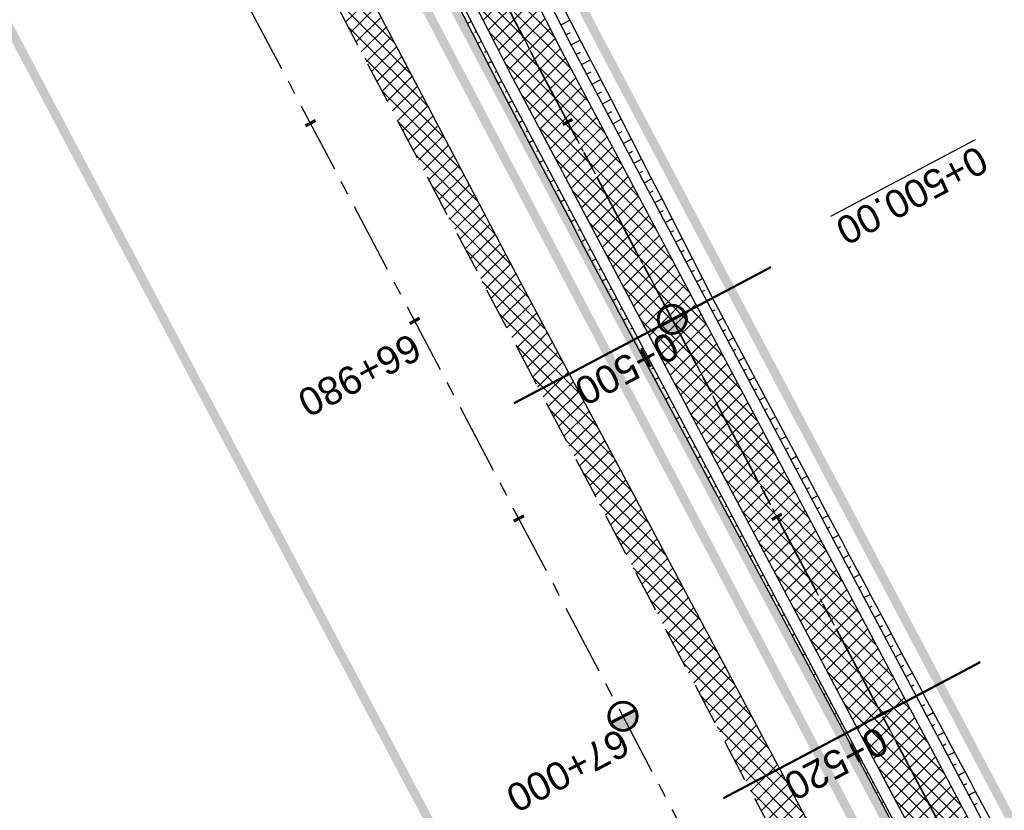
# Model space of a CAD drawing. Header units: metres. Extents: x 7529682 to 7533711, y 5721195 to 5727842.
# Tile 206 of 232: x 7529921 to 7529965, y 5727333 to 5727369. Entities that reach past the tile are written whole.
import ezdxf

# ---------------------------------------------------------------- set-up
doc = ezdxf.new("R2010")
doc.units = ezdxf.units.M
for name, pattern in [('817-dzialki-09-05-04$0$HIDDEN', [0.375, 0.25, -0.125]), ('ACAD_ISO05W100', [33, 24, -3, 0, -3, 0, -3]), ('CENTER', [50.8, 31.75, -6.35, 6.35, -6.35]), ('CENTER2', [28.575, 19.05, -3.175, 3.175, -3.175]), ('HIDDEN', [9.525, 6.35, -3.175])]:
    doc.linetypes.add(name, pattern=pattern)
for name, color, linetype in [('C-DROGI-SYTUACJA', 7, 'Continuous'), ('C-DROGI-SYTUACJA-ETYKIETY', 7, 'Continuous'), ('D-hatch-pobocza', 131, 'Continuous'), ('D-pobocza', 60, 'Continuous'), ('D-rowy', 160, 'Continuous'), ('D-skarpa', 2, 'Continuous'), ('D-skarpa-kreskowanie', 2, 'Continuous')]:
    doc.layers.add(name, color=color, linetype=linetype)
for name, color, linetype, lineweight, true_color in [('D-hatch-ciag-pieszo-rowerowy', 7, 'Continuous', 13, 0xff9f80), ('D-LR-etap-III', 7, '817-dzialki-09-05-04$0$HIDDEN', 50, 0x00008f), ('D-przekroje-pop', 7, 'Continuous', 50, 0x000099)]:
    doc.layers.add(name, color=color, linetype=linetype, lineweight=lineweight, true_color=true_color)
for name, color, linetype, lineweight in [('D-krawędzie', 3, 'Continuous', 30), ('D-obrzeża', 2, 'Continuous', 30), ('D-oś', 10, 'CENTER', 30), ('D-pas-drogowy', 7, 'ACAD_ISO05W100', 50)]:
    doc.layers.add(name, color=color, linetype=linetype, lineweight=lineweight)
doc.layers.add('poprzeczki', color=7, linetype='Continuous', true_color=0x0000c7)
doc.styles.get("Standard").update_dxf_attribs({"font": 'arial.ttf'})
pattern_1 = [(45, (0, 0), (-0.33675960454, 0.33675960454), []), (135, (0, 0), (-0.33675960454, -0.33675960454), [])]

# ---------------------------------------------------------------- blocks, each defined once
blk = doc.blocks.new('kilometraz')
at = {"linetype": 'ByBlock', "lineweight": -2}
blk.add_hatch(color=0, dxfattribs=at).paths.add_polyline_path([(0, -0.28125, 0.41421356), (0.28125, 0, 0.41421356), (0, 0.28125)])
at = {"color": 0, "linetype": 'ByBlock', "lineweight": -2}
blk.add_line((0, 0.28125), (0, -0.28125), dxfattribs=at)
blk.add_circle((0, 0), 0.28125, dxfattribs=at)
blk = doc.blocks.new('AeccTickLine')
at = {"color": 0, "linetype": 'ByBlock', "lineweight": -2}
blk.add_line((0, 1), (0, -1), dxfattribs=at)

msp = doc.modelspace()

# ---------------------------------------------------------------- hatches: boundary and pattern name
at = {"layer": 'D-hatch-ciag-pieszo-rowerowy'}
h = msp.add_hatch(dxfattribs=at)
h.set_pattern_fill('ANSI37', color=256, scale=0.15, style=0)
h.set_pattern_definition(pattern_1)
h.paths.add_polyline_path([(7529994.115, 5727270.039), (7529996.409, 5727271.048), (7529995.888, 5727272.04), (7529987.333, 5727287.9), (7529970.791, 5727319.398), (7529945.39, 5727367.318), (7529919.647, 5727417.711), (7529903.693, 5727447.921), (7529879.894, 5727492.595), (7529862.565, 5727525.262), (7529859.536, 5727525.637), (7529877.686, 5727491.422), (7529901.485, 5727446.75), (7529917.429, 5727416.559), (7529943.172, 5727366.164), (7529968.58, 5727318.231), (7529985.127, 5727286.725), (7529993.681, 5727270.865)])
at = {"layer": 'D-hatch-pobocza'}
h = msp.add_hatch(dxfattribs=at)
h.set_pattern_fill('ANSI37', color=256, scale=0.15, style=0)
h.set_pattern_definition(pattern_1)
h.paths.add_polyline_path([(7529905.34, 5727429.09), (7529892.28, 5727453.58), (7529881.53, 5727473.69), (7529872.27, 5727491.4), (7529857.46, 5727519.14), (7529841.38, 5727549.79), (7529827.75, 5727575.78), (7529816.4, 5727596.89), (7529800.43, 5727627.4), (7529788.07, 5727650.98), (7529775.85, 5727673.83), (7529761.3, 5727701.31), (7529749.89, 5727722.83), (7529745.5, 5727731.66), (7529738.971, 5727744.085), (7529737.465, 5727743.316), (7529742.213, 5727734.302), (7529762.326, 5727696.274), (7529777.785, 5727667.006), (7529799.322, 5727626.3), (7529822.193, 5727583.156), (7529846.924, 5727536.347), (7529864.752, 5727502.663), (7529900.459, 5727434.965), (7529935.352, 5727369.308), (7529971.476, 5727300.786), (7529988.361, 5727268.841), (7529990.28, 5727268.6), (7529990.329, 5727268.617), (7529981.66, 5727284.96), (7529968.42, 5727309.6), (7529956.4, 5727332.85), (7529943.52, 5727357.04), (7529932.32, 5727378.32), (7529916.68, 5727408.01)])

# ---------------------------------------------------------------- linework, layer by layer
at = {"layer": 'C-DROGI-SYTUACJA', "color": 10, "linetype": 'CENTER2', "lineweight": 35, "ltscale": 0.2}
msp.add_lwpolyline([(7529714.301, 5727795.865), (7529735.169, 5727756.456, 0.071658), (7529738.529, 5727751.848), (7529739.732, 5727750.614, -0.071785), (7529743.098, 5727745.997), (7529747.739, 5727737.221), (7529774.913, 5727685.825), (7529793.855, 5727649.915), (7529812.38, 5727615.415), (7529837.757, 5727568.892), (7529857.658, 5727531.843), (7529878.79, 5727492.008), (7529902.589, 5727447.335), (7529918.538, 5727417.135), (7529944.281, 5727366.741), (7529969.685, 5727318.815), (7529986.23, 5727287.312), (7529994.785, 5727271.452), (7530014.919, 5727233.118)], format="xyb", dxfattribs=at)
at = {"layer": 'D-krawędzie', "linetype": 'HIDDEN', "ltscale": 0.3}
msp.add_lwpolyline([(7529737.465, 5727743.316), (7529742.213, 5727734.302), (7529762.326, 5727696.274), (7529777.785, 5727667.006), (7529799.322, 5727626.3), (7529822.193, 5727583.156), (7529846.924, 5727536.347), (7529864.752, 5727502.663), (7529900.459, 5727434.965), (7529935.352, 5727369.308), (7529971.476, 5727300.786), (7530006.702, 5727234.141)], dxfattribs=at)
at = {"layer": 'D-LR-etap-III', "ltscale": 10, "flags": 128}
msp.add_lwpolyline([(7531750.474, 5723895.103, 0.4, 0.4, 0), (7531750.505, 5723895.13, 0.4, 0.4, 0), (7531682.71, 5724022.92, 0.4, 0.4, 0), (7531619.177, 5724147.204, 0.4, 0.4, 0), (7531592.309, 5724198.489, 0.4, 0.4, 0), (7531553.264, 5724272.919, 0.4, 0.4, 0), (7531504.02, 5724366.79, 0.4, 0.4, 0), (7531482.09, 5724407.62, 0.4, 0.4, 0), (7531412.35, 5724541.183, 0.4, 0.4, 0), (7531388.464, 5724586.93, 0.4, 0.4, 0), (7531345.12, 5724669.94, 0.4, 0.4, 0), (7531127.66, 5725081.67, 0.4, 0.4, 0), (7531059.253, 5725211.041, 0.4, 0.4, 0), (7531008.007, 5725307.954, 0.4, 0.4, 0), (7530964.182, 5725390.836, 0.4, 0.4, 0), (7530914.557, 5725484.684, 0.4, 0.4, 0), (7530865.243, 5725577.494, 0.4, 0.4, 0), (7530840.085, 5725624.059, 0.4, 0.4, 0), (7530802.56, 5725694.925, 0.4, 0.4, 0), (7530755.54, 5725787.51, 0.4, 0.4, 0), (7530708.718, 5725876.303, 0.4, 0.4, 0), (7530695.12, 5725902.09, 0.4, 0.4, 0), (7530642.914, 5726001.078, 0.4, 0.4, 0), (7530634.935, 5726016.147, 0.4, 0.4, 0), (7530610.82, 5726061.93, 0.4, 0.4, 0), (7530610.82, 5726061.93, 0.4, 0.4, 0), (7530607.21, 5726063.51, 0.4, 0.4, 0), (7530597.42, 5726080.68, 0.4, 0.4, 0), (7530591.16, 5726088.44, 0.4, 0.4, 0), (7530581.28, 5726107.21, 0.4, 0.4, 0), (7530571.29, 5726130.56, 0.4, 0.4, 0), (7530549.555, 5726171.527, 0.4, 0.4, 0), (7530531.014, 5726206.474, 0.4, 0.4, 0), (7530516.461, 5726236.017, 0.4, 0.4, 0), (7530500.799, 5726266.141, 0.4, 0.4, 0), (7530491.35, 5726283.94, 0.4, 0.4, 0), (7530482.4, 5726303.41, 0.4, 0.4, 0), (7530482.4, 5726303.41, 0.4, 0.4, 0), (7530450.41, 5726357.28, 0.4, 0.4, 0), (7530397.759, 5726458.5, 0.4, 0.4, 0), (7530334.708, 5726583.665, 0.4, 0.4, 0), (7530303.939, 5726645.168, 0.4, 0.4, 0), (7530300.51, 5726651.778, 0.4, 0.4, 0), (7530289.214, 5726671.967, 0.4, 0.4, 0), (7530281.54, 5726685.57, 0.4, 0.4, 0), (7530261.371, 5726724.163, 0.4, 0.4, 0), (7530254.03, 5726738.21, 0.4, 0.4, 0), (7530197.22, 5726845.06, 0.4, 0.4, 0), (7530194.71, 5726849.15, 0.4, 0.4, 0), (7530195.92, 5726850.75, 0.4, 0.4, 0), (7530170.547, 5726892.961, 0.4, 0.4, 0), (7530143.175, 5726945.066, 0.4, 0.4, 0), (7530105.06, 5727018.32, 0.4, 0.4, 0), (7530100.06, 5727027.16, 0.4, 0.4, 0), (7530062.319, 5727099.625, 0.4, 0.4, 0), (7530015.379, 5727189.42, 0.4, 0.4, 0), (7529983.208, 5727250.207, 0.4, 0.4, 0), (7529953.284, 5727306.747, 0.4, 0.4, 0), (7529900.671, 5727406.159, 0.4, 0.4, 0), (7529890.63, 5727425.131, 0.4, 0.4, 0), (7529875.155, 5727454.426, 0.4, 0.4, 0), (7529857.56, 5727487.787, 0.4, 0.4, 0), (7529835.194, 5727530.193, 0.4, 0.4, 0), (7529811.741, 5727574.662, 0.4, 0.4, 0), (7529792.102, 5727611.923, 0.4, 0.4, 0), (7529768.066, 5727657.47, 0.4, 0.4, 0), (7529755.211, 5727682.131, 0.4, 0.4, 0), (7529753.31, 5727681.13, 0.4, 0.4, 0), (7529739.21, 5727707.77, 0.4, 0.4, 0), (7529735.395, 5727711.252, 0.4, 0.4, 0), (7529725.42, 5727730.2, 0.4, 0.4, 0), (7529723.55, 5727729.88, 0.4, 0.4, 0), (7529695.567, 5727782.932, 0.4, 0.4, 0), (7529717.68, 5727794.024, 0.4, 0.4, 0), (7529736.275, 5727758.647, 0.4, 0.4, 0), (7529736.275, 5727758.647, 0.4, 0.4, 0), (7529744.511, 5727750.406, 0.4, 0.4, 0), (7529744.511, 5727750.406, 0.4, 0.4, 0), (7529750.283, 5727738.55, 0.4, 0.4, 0), (7529777.109, 5727687.569, 0.4, 0.4, 0), (7529796.515, 5727651.33, 0.4, 0.4, 0), (7529814.938, 5727616.793, 0.4, 0.4, 0), (7529839.007, 5727572.304, 0.4, 0.4, 0), (7529860.618, 5727532.509, 0.4, 0.4, 0), (7529882.349, 5727491.504, 0.4, 0.4, 0), (7529904.865, 5727449.096, 0.4, 0.4, 0), (7529920.747, 5727418.885, 0.4, 0.4, 0), (7529946.677, 5727368.547, 0.4, 0.4, 0), (7529972.025, 5727320.573, 0.4, 0.4, 0), (7529987.74, 5727290.153, 0.4, 0.4, 0), (7529996.497, 5727273.662, 0.4, 0.4, 0), (7530017.541, 5727234.203, 0.4, 0.4, 0), (7530033.054, 5727204.864, 0.4, 0.4, 0), (7530051.623, 5727170.223, 0.4, 0.4, 0), (7530069.277, 5727137.016, 0.4, 0.4, 0), (7530089.385, 5727097.534, 0.4, 0.4, 0), (7530109.713, 5727060.747, 0.4, 0.4, 0), (7530136.77, 5727011.64, 0.4, 0.4, 0), (7530162.447, 5726962.744, 0.4, 0.4, 0), (7530187.674, 5726916.992, 0.4, 0.4, 0), (7530207.821, 5726879.335, 0.4, 0.4, 0), (7530230.626, 5726834.519, 0.4, 0.4, 0), (7530262.288, 5726776.618, 0.4, 0.4, 0), (7530277.51, 5726760.213, 0.4, 0.4, 0), (7530286.037, 5726744.107, 0.4, 0.4, 0), (7530288.097, 5726735.884, 0.4, 0.4, 0), (7530290.394, 5726725.047, 0.4, 0.4, 0), (7530296.177, 5726713.583, 0.4, 0.4, 0), (7530302.726, 5726701.182, 0.4, 0.4, 0), (7530325.685, 5726657.466, 0.4, 0.4, 0), (7530343.244, 5726623.649, 0.4, 0.4, 0), (7530360.23, 5726591.747, 0.4, 0.4, 0), (7530383.209, 5726548.059, 0.4, 0.4, 0), (7530406.018, 5726503.606, 0.4, 0.4, 0), (7530427.465, 5726462.62, 0.4, 0.4, 0), (7530447.928, 5726424.388, 0.4, 0.4, 0), (7530471.127, 5726379.921, 0.4, 0.4, 0), (7530490.501, 5726343.033, 0.4, 0.4, 0), (7530509.499, 5726306.733, 0.4, 0.4, 0), (7530529.89, 5726267.244, 0.4, 0.4, 0), (7530543.852, 5726238.99, 0.4, 0.4, 0), (7530554.809, 5726218.944, 0.4, 0.4, 0), (7530559.027, 5726212.223, 0.4, 0.4, 0), (7530563.061, 5726206.41, 0.4, 0.4, 0), (7530566.934, 5726200.464, 0.4, 0.4, 0), (7530569.771, 5726194.902, 0.4, 0.4, 0), (7530571.473, 5726191.282, 0.4, 0.4, 0), (7530572.839, 5726188.025, 0.4, 0.4, 0), (7530575.295, 5726182.035, 0.4, 0.4, 0), (7530579.737, 5726173.306, 0.4, 0.4, 0), (7530583.3, 5726167.41, 0.4, 0.4, 0), (7530593.4, 5726163.33, 0.4, 0.4, 0), (7530598.618, 5726155.264, 0.4, 0.4, 0), (7530608.258, 5726140.497, 0.4, 0.4, 0), (7530603.27, 5726136.83, 0.4, 0.4, 0), (7530606.53, 5726131.84, 0.4, 0.4, 0), (7530604.239, 5726124.217, 0.4, 0.4, 0), (7530605.847, 5726121.63, 0.4, 0.4, 0), (7530608.972, 5726116.164, 0.4, 0.4, 0), (7530618.114, 5726097.791, 0.4, 0.4, 0), (7530651.213, 5726034.96, 0.4, 0.4, 0), (7530670.244, 5725998.611, 0.4, 0.4, 0), (7530698.075, 5725945.953, 0.4, 0.4, 0), (7530716.506, 5725911.305, 0.4, 0.4, 0), (7530735.223, 5725875.667, 0.4, 0.4, 0), (7530752.504, 5725842.155, 0.4, 0.4, 0), (7530778.311, 5725793.501, 0.4, 0.4, 0), (7530797.5, 5725756.382, 0.4, 0.4, 0), (7530812.519, 5725728.289, 0.4, 0.4, 0), (7530820.039, 5725713.16, 0.4, 0.4, 0), (7530822.422, 5725710.194, 0.4, 0.4, 0), (7530833.155, 5725688.801, 0.4, 0.4, 0), (7530849.629, 5725656.159, 0.4, 0.4, 0), (7530867.983, 5725621.964, 0.4, 0.4, 0), (7530872.63, 5725612.888, 0.4, 0.4, 0), (7530880.354, 5725597.595, 0.4, 0.4, 0), (7530883.839, 5725593.389, 0.4, 0.4, 0), (7530891.782, 5725587.763, 0.4, 0.4, 0), (7530895.039, 5725584.281, 0.4, 0.4, 0), (7530897.034, 5725580.941, 0.4, 0.4, 0), (7530900.952, 5725579.946, 0.4, 0.4, 0), (7530904.81, 5725571.977, 0.4, 0.4, 0), (7530903.682, 5725568.566, 0.4, 0.4, 0), (7530908.901, 5725558.845, 0.4, 0.4, 0), (7530910.252, 5725545.672, 0.4, 0.4, 0), (7530912.873, 5725538.646, 0.4, 0.4, 0), (7530945.278, 5725478.464, 0.4, 0.4, 0), (7530959.692, 5725450.246, 0.4, 0.4, 0), (7531002.827, 5725368.192, 0.4, 0.4, 0), (7531044.704, 5725290.314, 0.4, 0.4, 0), (7531064.099, 5725253.213, 0.4, 0.4, 0), (7531083.01, 5725216.678, 0.4, 0.4, 0), (7531113.013, 5725158.466, 0.4, 0.4, 0), (7531137.364, 5725113.071, 0.4, 0.4, 0), (7531150.831, 5725086.712, 0.4, 0.4, 0), (7531159.746, 5725076.641, 0.4, 0.4, 0), (7531166.31, 5725074.58, 0.4, 0.4, 0), (7531172.29, 5725062.58, 0.4, 0.4, 0), (7531170.59, 5725055.606, 0.4, 0.4, 0), (7531173.733, 5725044.081, 0.4, 0.4, 0), (7531215.342, 5724964.86, 0.4, 0.4, 0), (7531238.054, 5724921.685, 0.4, 0.4, 0), (7531262.39, 5724875.283, 0.4, 0.4, 0), (7531295.587, 5724811.266, 0.4, 0.4, 0), (7531348.488, 5724712.363, 0.4, 0.4, 0), (7531363.741, 5724682.684, 0.4, 0.4, 0), (7531366.987, 5724675.865, 0.4, 0.4, 0), (7531382.541, 5724646.111, 0.4, 0.4, 0), (7531401.299, 5724610.875, 0.4, 0.4, 0), (7531428.965, 5724558.862, 0.4, 0.4, 0), (7531449.111, 5724520.398, 0.4, 0.4, 0), (7531477.293, 5724465.831, 0.4, 0.4, 0), (7531500.996, 5724421.113, 0.4, 0.4, 0), (7531512.122, 5724400.549, 0.4, 0.4, 0), (7531513.782, 5724396.757, 0.4, 0.4, 0), (7531526.32, 5724379.39, 0.4, 0.4, 0), (7531566.784, 5724302.736, 0.4, 0.4, 0), (7531578.579, 5724282.775, 0.4, 0.4, 0), (7531584.233, 5724273.111, 0.4, 0.4, 0), (7531590.109, 5724263.508, 0.4, 0.4, 0), (7531593.028, 5724258.771, 0.4, 0.4, 0), (7531595.712, 5724254.227, 0.4, 0.4, 0), (7531601.66, 5724243.898, 0.4, 0.4, 0), (7531606.098, 5724235.986, 0.4, 0.4, 0), (7531609.382, 5724230.799, 0.4, 0.4, 0), (7531611.58, 5724227.671, 0.4, 0.4, 0), (7531612.708, 5724225.864, 0.4, 0.4, 0), (7531618.665, 5724214.481, 0.4, 0.4, 0), (7531619.886, 5724212.334, 0.4, 0.4, 0), (7531620.932, 5724210.787, 0.4, 0.4, 0), (7531623.519, 5724207.112, 0.4, 0.4, 0), (7531626.144, 5724203.613, 0.4, 0.4, 0), (7531632.023, 5724196.486, 0.4, 0.4, 0), (7531653.949, 5724152.618, 0.4, 0.4, 0), (7531656.751, 5724143.104, 0.4, 0.4, 0), (7531659.614, 5724133.255, 0.4, 0.4, 0), (7531661.627, 5724128.646, 0.4, 0.4, 0.010938), (7531674.315, 5724101.435, 0.4, 0.4, 0), (7531685.138, 5724081.408, 0.4, 0.4, 0), (7531692.16, 5724066.277, 0.4, 0.4, 0), (7531699.662, 5724051.388, 0.4, 0.4, 0), (7531704.481, 5724040.809, 0.4, 0.4, 0), (7531704.481, 5724040.809, 0.4, 0.4, 0), (7531704.401, 5724037.369, 0.4, 0.4, 0), (7531720.384, 5724003.441, 0.4, 0.4, 0), (7531728.799, 5723986.206, 0.4, 0.4, 0), (7531733.238, 5723977.193, 0.4, 0.4, 0), (7531736.75, 5723969.505, 0.4, 0.4, 0), (7531737.336, 5723968.519, 0.4, 0.4, 0), (7531738.285, 5723967.699, 0.4, 0.4, 0), (7531742.181, 5723962.346, 0.4, 0.4, 0), (7531744.286, 5723958.616, 0.4, 0.4, 0), (7531755.393, 5723944.193, 0.4, 0.4, 0), (7531758.69, 5723936.76, 0.4, 0.4, 0), (7531780.08, 5723929.25, 0.4, 0.4, 0), (7531792.612, 5723906.338, 0.4, 0.4, 0), (7531792.612, 5723906.338, 0.4, 0.4, 0), (7531756.962, 5723883.055, 0.4, 0.4, 0), (7531750.46, 5723895.13, 0.4, 0.4, 0), (7531750.46, 5723895.13, 0, 0, 0)], format="xyseb", dxfattribs=at)
at = {"layer": 'D-obrzeża'}
for points in [[(7529996.408, 5727271.05), (7529995.888, 5727272.04), (7529987.333, 5727287.9), (7529970.791, 5727319.398), (7529945.39, 5727367.318), (7529919.647, 5727417.711), (7529903.693, 5727447.921), (7529879.894, 5727492.595), (7529858.761, 5727532.432), (7529838.856, 5727569.487), (7529813.479, 5727616.01), (7529794.958, 5727650.503), (7529776.019, 5727686.408), (7529748.844, 5727737.805), (7529744.118, 5727746.741, 0.071785), (7529740.753, 5727751.358), (7529739.549, 5727752.592, -0.071658), (7529736.189, 5727757.2), (7529717.235, 5727792.995)], [(7530013.813, 5727232.534), (7529993.681, 5727270.865), (7529985.127, 5727286.725), (7529968.58, 5727318.231), (7529943.172, 5727366.164), (7529917.429, 5727416.559), (7529901.485, 5727446.75), (7529877.686, 5727491.422), (7529856.555, 5727531.255), (7529836.657, 5727568.297), (7529811.281, 5727614.82), (7529792.751, 5727649.328), (7529773.808, 5727685.242), (7529746.633, 5727736.639), (7529746.633, 5727736.639), (7529742.077, 5727745.253, 0.071785), (7529738.712, 5727749.87), (7529737.508, 5727751.104, -0.071658), (7529734.148, 5727755.712), (7529715.008, 5727791.858)]]:
    msp.add_lwpolyline(points, format="xyb", dxfattribs=at)
at = {"layer": 'D-oś', "ltscale": 0.1}
msp.add_lwpolyline([(7530003.607, 5727232.506), (7529968.381, 5727299.153), (7529932.259, 5727367.671), (7529897.365, 5727433.327), (7529861.657, 5727501.028), (7529843.829, 5727534.712), (7529819.1, 5727581.518), (7529796.228, 5727624.663), (7529774.69, 5727665.371), (7529759.232, 5727694.637), (7529739.12, 5727732.663), (7529700.238, 5727806.043)], dxfattribs=at)
at = {"layer": 'D-oś', "ltscale": 0.03}
msp.add_lwpolyline([(7529714.301, 5727795.865), (7529735.169, 5727756.456, 0.071658), (7529738.529, 5727751.848), (7529739.732, 5727750.614, -0.071785), (7529743.098, 5727745.997), (7529747.739, 5727737.221), (7529774.913, 5727685.825), (7529793.855, 5727649.915), (7529812.38, 5727615.415), (7529837.757, 5727568.892), (7529857.658, 5727531.843), (7529878.79, 5727492.008), (7529902.589, 5727447.335), (7529918.538, 5727417.135), (7529944.281, 5727366.741), (7529969.685, 5727318.815), (7529986.23, 5727287.312), (7529994.785, 5727271.452), (7530014.919, 5727233.118)], format="xyb", dxfattribs=at)
at = {"layer": 'D-pas-drogowy', "ltscale": 0.2, "flags": 128}
msp.add_lwpolyline([(7531633.019, 5724182.834, 0.4, 0.4, 0), (7531617.559, 5724211.608, 0.4, 0.4, 0), (7531566.784, 5724302.736, 0.4, 0.4, 0), (7531538.419, 5724356.47, 0.4, 0.4, 0), (7531526.32, 5724379.39, 0.4, 0.4, 0), (7531516.102, 5724393.607, 0.4, 0.4, 0.001485), (7531513.78, 5724396.838, 0.4, 0.4, 0), (7531501.87, 5724413.41, 0.4, 0.4, 0), (7531474.926, 5724464.508, 0.4, 0.4, 0), (7531446.2, 5724518.992, 0.4, 0.4, 0), (7531424.962, 5724559.262, 0.4, 0.4, 0), (7531398.444, 5724609.566, 0.4, 0.4, 0), (7531379.647, 5724645.216, 0.4, 0.4, 0), (7531365.23, 5724672.56, 0.4, 0.4, 0), (7531341.306, 5724717.915, 0.4, 0.4, 0), (7531312.9, 5724771.789, 0.4, 0.4, 0), (7531292.591, 5724810.307, 0.4, 0.4, 0), (7531259.392, 5724873.271, 0.4, 0.4, 0), (7531233.74, 5724921.923, 0.4, 0.4, 0), (7531203.073, 5724980.092, 0.4, 0.4, 0), (7531173.471, 5725036.225, 0.4, 0.4, 0), (7531168.27, 5725046.09, 0.4, 0.4, 0), (7531172.29, 5725062.58, 0.4, 0.4, 0), (7531166.31, 5725074.58, 0.4, 0.4, 0), (7531150.32, 5725079.6, 0.4, 0.4, 0), (7531141.5, 5725096.43, 0.4, 0.4, 0), (7531109.312, 5725157.814, 0.4, 0.4, 0), (7531086.641, 5725201.048, 0.4, 0.4, 0), (7531059.198, 5725253.384, 0.4, 0.4, 0), (7531028.207, 5725312.489, 0.4, 0.4, 0), (7530999.105, 5725367.99, 0.4, 0.4, 0), (7530956.248, 5725449.725, 0.4, 0.4, 0), (7530924.398, 5725510.464, 0.4, 0.4, 0), (7530897.51, 5725561.74, 0.4, 0.4, 0), (7530894.46, 5725566.14, 0.4, 0.4, 0), (7530892.16, 5725570.49, 0.4, 0.4, 0), (7530869.363, 5725613.307, 0.4, 0.4, 0), (7530861.694, 5725627.705, 0.4, 0.4, 0), (7530852.74, 5725644.52, 0.4, 0.4, 0), (7530831.51, 5725684.2, 0.4, 0.4, 0), (7530811.13, 5725722.52, 0.4, 0.4, 0), (7530792.348, 5725757.941, 0.4, 0.4, 0), (7530768.03, 5725803.8, 0.4, 0.4, 0), (7530748.769, 5725840.179, 0.4, 0.4, 0), (7530727.7, 5725879.97, 0.4, 0.4, 0), (7530712.098, 5725909.545, 0.4, 0.4, 0), (7530693.644, 5725944.645, 0.4, 0.4, 0), (7530665.702, 5725997.539, 0.4, 0.4, 0), (7530641.76, 5726042.88, 0.4, 0.4, 0), (7530616.5, 5726091.48, 0.4, 0.4, 0), (7530604.628, 5726114.32, 0.4, 0.4, -0.007763), (7530602.5, 5726118.43, 0.4, 0.4, 0), (7530603.992, 5726123.395, 0.4, 0.4, 0), (7530606.53, 5726131.84, 0.4, 0.4, 0), (7530603.27, 5726136.83, 0.4, 0.4, 0), (7530593.776, 5726151.369, 0.4, 0.4, 0), (7530590.203, 5726156.84, 0.4, 0.4, 0), (7530583.3, 5726167.41, 0.4, 0.4, 0), (7530580.578, 5726170.428, 0.4, 0.4, 0), (7530575.85, 5726175.67, 0.4, 0.4, 0), (7530569.01, 5726186.66, 0.4, 0.4, 0), (7530562.555, 5726199.189, 0.4, 0.4, 0), (7530555.67, 5726211.39, 0.4, 0.4, 0), (7530548.29, 5726224.23, 0.4, 0.4, 0), (7530540.58, 5726237.71, 0.4, 0.4, 0), (7530532.68, 5726252.65, 0.4, 0.4, 0), (7530524.06, 5726269.35, 0.4, 0.4, 0), (7530502.82, 5726309.91, 0.4, 0.4, 0), (7530488.83, 5726336.63, 0.4, 0.4, 0), (7530466.03, 5726380.16, 0.4, 0.4, 0), (7530438.47, 5726432.77, 0.4, 0.4, 0), (7530424.53, 5726459.09, 0.4, 0.4, 0), (7530401.63, 5726502.97, 0.4, 0.4, 0), (7530383.38, 5726538.06, 0.4, 0.4, 0), (7530353.97, 5726593.52, 0.4, 0.4, 0), (7530338.47, 5726622.74, 0.4, 0.4, 0), (7530322.01, 5726653.88, 0.4, 0.4, 0), (7530297.54, 5726700.33, 0.4, 0.4, 0), (7530287.38, 5726719.6, 0.4, 0.4, 0), (7530285.95, 5726722.316, 0.4, 0.4, 0), (7530280.26, 5726733.12, 0.4, 0.4, 0), (7530266.73, 5726758.74, 0.4, 0.4, 0), (7530260.42, 5726770.47, 0.4, 0.4, 0), (7530253.25, 5726783.82, 0.4, 0.4, 0), (7530244.95, 5726799.33, 0.4, 0.4, 0), (7530239.39, 5726808.49, 0.4, 0.4, 0), (7530238.29, 5726807.9, 0.4, 0.4, 0), (7530218.11, 5726850.67, 0.4, 0.4, 0), (7530175.907, 5726928.168, 0.4, 0.4, 0), (7530096.68, 5727076.15, 0.4, 0.4, 0), (7530094.68, 5727079.89, 0.4, 0.4, 0), (7530064.597, 5727135.523, 0.4, 0.4, 0), (7530046.731, 5727168.892, 0.4, 0.4, 0), (7530025.803, 5727208.461, 0.4, 0.4, 0), (7530012.847, 5727232.979, 0.4, 0.4, 0), (7529994.15, 5727268.45, 0.4, 0.4, 0), (7529981.671, 5727291.93, 0.4, 0.4, 0), (7529949.89, 5727351.73, 0.4, 0.4, 0), (7529924.75, 5727399.03, 0.4, 0.4, 0), (7529915.516, 5727417.1, 0.4, 0.4, 0), (7529885.83, 5727475.19, 0.4, 0.4, 0), (7529862.56, 5727519.97, 0.4, 0.4, 0), (7529852.985, 5727538.191, 0.4, 0.4, 0), (7529836.513, 5727569.511, 0.4, 0.4, 0), (7529815.369, 5727609.141, 0.4, 0.4, 0), (7529792.795, 5727651.247, 0.4, 0.4, 0), (7529774.199, 5727685.858, 0.4, 0.4, 0), (7529746.966, 5727736.059, 0.4, 0.4, 0), (7529733.92, 5727757.62, 0.4, 0.4, 0), (7529708.607, 5727806.389, 0.4, 0.4, 0), (7529688.492, 5727796.345, 0.4, 0.4, 0), (7529723.55, 5727729.88, 0.4, 0.4, 0), (7529725.42, 5727730.2, 0.4, 0.4, 0), (7529735.38, 5727711.28, 0.4, 0.4, 0), (7529739.21, 5727707.77, 0.4, 0.4, 0), (7529753.31, 5727681.13, 0.4, 0.4, 0), (7529755.178, 5727682.114, 0.4, 0.4, 0), (7529792.102, 5727611.923, 0.4, 0.4, 0), (7529811.741, 5727574.662, 0.4, 0.4, 0), (7529835.194, 5727530.193, 0.4, 0.4, 0), (7529857.56, 5727487.787, 0.4, 0.4, 0), (7529875.155, 5727454.426, 0.4, 0.4, 0), (7529890.63, 5727425.131, 0.4, 0.4, 0), (7529900.671, 5727406.159, 0.4, 0.4, 0), (7529953.284, 5727306.747, 0.4, 0.4, 0), (7529983.208, 5727250.207, 0.4, 0.4, 0), (7530015.379, 5727189.42, 0.4, 0.4, 0), (7530062.319, 5727099.625, 0.4, 0.4, 0), (7530100.06, 5727027.16, 0.4, 0.4, 0), (7530105.06, 5727018.32, 0.4, 0.4, 0), (7530143.175, 5726945.066, 0.4, 0.4, 0), (7530170.547, 5726892.961, 0.4, 0.4, 0), (7530195.92, 5726850.75, 0.4, 0.4, 0), (7530194.71, 5726849.15, 0.4, 0.4, 0), (7530197.22, 5726845.06, 0.4, 0.4, 0), (7530254.03, 5726738.21, 0.4, 0.4, 0), (7530261.371, 5726724.163, 0.4, 0.4, 0), (7530281.54, 5726685.57, 0.4, 0.4, 0), (7530289.214, 5726671.967, 0.4, 0.4, 0), (7530300.51, 5726651.778, 0.4, 0.4, 0), (7530303.939, 5726645.168, 0.4, 0.4, 0), (7530334.708, 5726583.665, 0.4, 0.4, 0), (7530397.759, 5726458.5, 0.4, 0.4, 0), (7530450.41, 5726357.28, 0.4, 0.4, 0), (7530482.4, 5726303.41, 0.4, 0.4, 0), (7530483.688, 5726301.003, 0.4, 0.4, 0), (7530491.35, 5726283.94, 0.4, 0.4, 0), (7530512.67, 5726243.78, 0.4, 0.4, 0), (7530529.43, 5726209.46, 0.4, 0.4, 0), (7530571.29, 5726130.56, 0.4, 0.4, 0), (7530581.28, 5726107.21, 0.4, 0.4, 0), (7530591.16, 5726088.44, 0.4, 0.4, 0), (7530597.42, 5726080.68, 0.4, 0.4, 0), (7530607.21, 5726063.51, 0.4, 0.4, 0), (7530610.82, 5726061.93, 0.4, 0.4, 0), (7530634.935, 5726016.147, 0.4, 0.4, 0), (7530642.914, 5726001.078, 0.4, 0.4, 0), (7530695.12, 5725902.09, 0.4, 0.4, 0), (7530708.718, 5725876.303, 0.4, 0.4, 0), (7530755.54, 5725787.51, 0.4, 0.4, 0), (7530802.56, 5725694.925, 0.4, 0.4, 0), (7530840.085, 5725624.059, 0.4, 0.4, 0), (7530865.243, 5725577.494, 0.4, 0.4, 0), (7530914.557, 5725484.684, 0.4, 0.4, 0), (7530964.182, 5725390.836, 0.4, 0.4, 0), (7531008.007, 5725307.954, 0.4, 0.4, 0), (7531059.253, 5725211.041, 0.4, 0.4, 0), (7531127.66, 5725081.67, 0.4, 0.4, 0), (7531345.12, 5724669.94, 0.4, 0.4, 0), (7531388.464, 5724586.93, 0.4, 0.4, 0), (7531412.35, 5724541.183, 0.4, 0.4, 0), (7531482.09, 5724407.62, 0.4, 0.4, 0), (7531504.02, 5724366.79, 0.4, 0.4, 0), (7531519.374, 5724337.52, 0.4, 0.4, 0), (7531563.749, 5724252.932, 0.4, 0.4, 0), (7531602.175, 5724179.681, 0.4, 0.4, 0), (7531619.177, 5724147.204, 0.4, 0.4, 0), (7531625.038, 5724135.635, 0.4, 0.4, 0), (7531656.796, 5724073.316, 0.4, 0.4, 0), (7531675.12, 5724037.36, 0.4, 0.4, 0), (7531682.71, 5724022.92, 0.4, 0.4, 0), (7531705.565, 5723979.811, 0.4, 0.4, 0), (7531736.606, 5723921.262, 0.4, 0.4, 0), (7531750.46, 5723895.13, 0.4, 0.4, 0), (7531740.77, 5723886.56, 0.4, 0.4, 0), (7531732.86, 5723885, 0.4, 0.4, 0), (7531722.18, 5723887.77, 0.4, 0.4, 0), (7531729.87, 5723862.17, 0.4, 0.4, 0), (7531742.92, 5723861.93, 0.4, 0.4, 0), (7531763.71, 5723859.52, 0.4, 0.4, 0), (7531768.42, 5723854.12, 0.4, 0.4, 0), (7531787.42, 5723817.97, 0.4, 0.4, 0), (7531795.57, 5723809.82, 0.4, 0.4, 0), (7531816.347, 5723819.85, 0.4, 0.4, 0), (7531816.347, 5723819.85, 0.4, 0.4, 0), (7531805.06, 5723843.23, 0.4, 0.4, 0), (7531803.61, 5723886.23, 0.4, 0.4, 0), (7531803.61, 5723886.23, 0.4, 0.4, 0), (7531780.08, 5723929.25, 0.4, 0.4, 0), (7531758.69, 5723936.76, 0.4, 0.4, 0), (7531749.359, 5723946.412, 0.4, 0.4, 0), (7531742.71, 5723953.29, 0.4, 0.4, 0), (7531735.177, 5723967.878, 0.4, 0.4, 0), (7531722.37, 5723992.68, 0.4, 0.4, 0), (7531705.042, 5724030.886, 0.4, 0.4, 0), (7531699.47, 5724043.17, 0.4, 0.4, 0), (7531692.69, 5724058.11, 0.4, 0.4, 0), (7531679.672, 5724084.017, 0.4, 0.4, 0), (7531674.55, 5724094.21, 0.4, 0.4, 0), (7531666.633, 5724114.003, 0.4, 0.4, 0), (7531649, 5724153.82, 0.4, 0.4, 0), (7531641.49, 5724149.34, 0.4, 0.4, 0), (7531626.04, 5724179.34, 0.4, 0.4, 0), (7531633.03, 5724182.84, 0, 0, 0)], format="xyseb", dxfattribs=at)
at = {"layer": 'D-pobocza'}
for points in [[(7529719.962, 5727788.914), (7529736.631, 5727757.434, 0.071658), (7529739.907, 5727752.941), (7529741.111, 5727751.707, -0.071785), (7529744.56, 5727746.975), (7529749.286, 5727738.039), (7529776.461, 5727686.642), (7529795.4, 5727650.738), (7529813.919, 5727616.248), (7529839.296, 5727569.725), (7529859.202, 5727532.667), (7529880.335, 5727492.83), (7529904.135, 5727448.155), (7529920.091, 5727417.942), (7529945.833, 5727367.549), (7529971.233, 5727319.631), (7529987.775, 5727288.135), (7529996.33, 5727272.275), (7529996.866, 5727271.253)], [(7529718.045, 5727785.054), (7529733.706, 5727755.478, 0.071658), (7529737.151, 5727750.754), (7529738.354, 5727749.521, -0.071785), (7529741.635, 5727745.019), (7529746.191, 5727736.405), (7529773.366, 5727685.008), (7529792.31, 5727649.093), (7529810.841, 5727614.582), (7529836.218, 5727568.059), (7529856.114, 5727531.019), (7529877.245, 5727491.187), (7529901.043, 5727446.515), (7529916.985, 5727416.328), (7529942.728, 5727365.933), (7529968.137, 5727317.998), (7529984.685, 5727286.49), (7529993.24, 5727270.63), (7529993.656, 5727269.837)]]:
    msp.add_lwpolyline(points, format="xyb", dxfattribs=at)
at = {"layer": 'D-pobocza', "linetype": 'ByBlock'}
msp.add_lwpolyline([(7529990.329, 5727268.617), (7529981.66, 5727284.96), (7529968.42, 5727309.6), (7529956.4, 5727332.85), (7529943.52, 5727357.04), (7529932.32, 5727378.32), (7529916.68, 5727408.01), (7529905.34, 5727429.09), (7529892.28, 5727453.58), (7529881.53, 5727473.69), (7529872.27, 5727491.4), (7529857.46, 5727519.14), (7529841.38, 5727549.79), (7529827.75, 5727575.78), (7529816.4, 5727596.89), (7529800.43, 5727627.4), (7529788.07, 5727650.98), (7529775.85, 5727673.83), (7529761.3, 5727701.31), (7529749.89, 5727722.83), (7529745.5, 5727731.66), (7529738.971, 5727744.085), (7529737.465, 5727743.316)], dxfattribs=at)
at = {"layer": 'D-przekroje-pop'}
for points in [[(7529954.742, 5727357.682), (7529950.324, 5727355.341), (7529943.255, 5727351.594)], [(7529964.108, 5727340.011), (7529959.691, 5727337.67), (7529952.622, 5727333.923)]]:
    msp.add_lwpolyline(points, dxfattribs=at)
at = {"layer": 'D-rowy', "linetype": 'HIDDEN', "ltscale": 0.1, "const_width": 0.4, "flags": 128}
msp.add_lwpolyline([(7530210.965, 5726857.162), (7530158.809, 5726954.52), (7530122.465, 5727022.753), (7530095.922, 5727072.859), (7530086.314, 5727091.113), (7530063.16, 5727134.709), (7530033.596, 5727190.759), (7530021.34, 5727213.676), (7530002.619, 5727249.036), (7529995.396, 5727262.503), (7529988.789, 5727275.206), (7529976.334, 5727299.006), (7529958.125, 5727333.488), (7529939.362, 5727369.129), (7529923.146, 5727399.734), (7529918.219, 5727408.985), (7529909.126, 5727427.527), (7529905.376, 5727434.673), (7529896.192, 5727451.152), (7529887.557, 5727467.231), (7529877.124, 5727486.657), (7529866.166, 5727506.778), (7529855.76, 5727526.176), (7529840.707, 5727554.898), (7529824.518, 5727585.588), (7529810.515, 5727612.292), (7529795.682, 5727640.077), (7529780.379, 5727668.69), (7529772.315, 5727684.078), (7529762.635, 5727702.447), (7529747.007, 5727732.117), (7529740.676, 5727744.954)], dxfattribs=at)
at = {"layer": 'D-skarpa', "linetype": 'Continuous'}
msp.add_lwpolyline([(7529924.932, 5727408.545), (7529929.032, 5727400.609), (7529931.425, 5727396.216), (7529933.758, 5727391.794), (7529936.049, 5727387.349), (7529940.728, 5727378.51), (7529942.996, 5727374.054), (7529946.246, 5727367.745), (7529947.581, 5727365.205), (7529949.38, 5727361.662), (7529949.855, 5727360.751), (7529952.127, 5727356.296), (7529954.467, 5727351.878), (7529956.82, 5727347.466, 0.000197), (7529963.888, 5727334.236), (7529966.253, 5727329.83)], format="xyb", dxfattribs=at)
msp.add_lwpolyline([(7529921.898, 5727405.722), (7529934.782, 5727381.088), (7529937.056, 5727376.634), (7529942.542, 5727365.853), (7529943.911, 5727363.259), (7529945.765, 5727359.746), (7529946.234, 5727358.832), (7529948.588, 5727354.421), (7529958.042, 5727336.796), (7529960.386, 5727332.379), (7529967.965, 5727317.903), (7529969.647, 5727314.661), (7529971.983, 5727310.24), (7529974.307, 5727305.813), (7529976.51, 5727301.323), (7529982.709, 5727287.635), (7529983.508, 5727285.883), (7529985.032, 5727283.17), (7529989.934, 5727274.452), (7529991.458, 5727273.76), (7529993.24, 5727270.619), (7529993.261, 5727270.588), (7529993.633, 5727269.828)], dxfattribs=at)
at = {"layer": 'D-skarpa-kreskowanie', "linetype": 'Continuous'}
for p, q in [((7529941.333, 5727368.665, 107.599), (7529941.157, 5727368.575, 107.467)), ((7529945.336, 5727368.523, 107.722), (7529945.739, 5727368.729, 107.42)), ((7529941.561, 5727368.219, 107.597), (7529941.472, 5727368.174, 107.531)), ((7529941.788, 5727367.774, 107.595), (7529941.61, 5727367.683, 107.462)), ((7529945.563, 5727368.078, 107.72), (7529945.766, 5727368.181, 107.568)), ((7529945.79, 5727367.633, 107.718), (7529946.197, 5727367.84, 107.414)), ((7529942.015, 5727367.329, 107.593), (7529941.926, 5727367.283, 107.527)), ((7529942.243, 5727366.884, 107.592), (7529942.064, 5727366.792, 107.458)), ((7529946.023, 5727367.19, 107.716), (7529946.224, 5727367.297, 107.564)), ((7529946.257, 5727366.748, 107.714), (7529946.658, 5727366.961, 107.412)), ((7529942.47, 5727366.438, 107.59), (7529942.38, 5727366.392, 107.522)), ((7529946.492, 5727366.307, 107.712), (7529946.691, 5727366.412, 107.562)), ((7529946.726, 5727365.865, 107.71), (7529947.124, 5727366.076, 107.41)), ((7529942.698, 5727365.993, 107.588), (7529942.517, 5727365.901, 107.453)), ((7529942.931, 5727365.551, 107.586), (7529942.841, 5727365.503, 107.518)), ((7529946.96, 5727365.423, 107.708), (7529947.158, 5727365.528, 107.559)), ((7529947.194, 5727364.981, 107.707), (7529947.589, 5727365.19, 107.409)), ((7529943.165, 5727365.109, 107.584), (7529942.985, 5727365.013, 107.448)), ((7529943.399, 5727364.667, 107.582), (7529943.309, 5727364.619, 107.514)), ((7529947.428, 5727364.54, 107.705), (7529947.622, 5727364.642, 107.559)), ((7529947.663, 5727364.098, 107.703), (7529948.042, 5727364.299, 107.417)), ((7529943.634, 5727364.226, 107.58), (7529943.451, 5727364.129, 107.443)), ((7529943.868, 5727363.784, 107.578), (7529943.776, 5727363.735, 107.509)), ((7529947.897, 5727363.656, 107.701), (7529948.082, 5727363.754, 107.561)), ((7529948.131, 5727363.214, 107.699), (7529948.494, 5727363.407, 107.425)), ((7529944.102, 5727363.342, 107.577), (7529943.918, 5727363.245, 107.438)), ((7529944.336, 5727362.9, 107.575), (7529944.244, 5727362.851, 107.505)), ((7529948.365, 5727362.772, 107.697), (7529948.543, 5727362.867, 107.563)), ((7529948.599, 5727362.331, 107.695), (7529948.947, 5727362.515, 107.433)), ((7529944.57, 5727362.458, 107.573), (7529944.385, 5727362.36, 107.433)), ((7529944.804, 5727362.017, 107.571), (7529944.711, 5727361.967, 107.501)), ((7529948.833, 5727361.889, 107.693), (7529949.004, 5727361.979, 107.565)), ((7529949.068, 5727361.447, 107.692), (7529949.401, 5727361.624, 107.441)), ((7529945.039, 5727361.575, 107.569), (7529944.852, 5727361.476, 107.428)), ((7529945.273, 5727361.133, 107.567), (7529945.179, 5727361.083, 107.496)), ((7529949.302, 5727361.005, 107.693), (7529949.467, 5727361.093, 107.569)), ((7529949.536, 5727360.564, 107.695), (7529949.863, 5727360.737, 107.449)), ((7529945.507, 5727360.691, 107.565), (7529945.319, 5727360.592, 107.423)), ((7529945.741, 5727360.25, 107.563), (7529945.647, 5727360.2, 107.492)), ((7529949.77, 5727360.122, 107.697), (7529949.93, 5727360.207, 107.576)), ((7529950.004, 5727359.68, 107.698), (7529950.317, 5727359.846, 107.463)), ((7529945.975, 5727359.808, 107.562), (7529945.785, 5727359.707, 107.418)), ((7529946.209, 5727359.366, 107.563), (7529946.112, 5727359.314, 107.49)), ((7529950.238, 5727359.238, 107.7), (7529950.391, 5727359.319, 107.585)), ((7529950.473, 5727358.797, 107.702), (7529950.771, 5727358.955, 107.477)), ((7529946.444, 5727358.924, 107.565), (7529946.242, 5727358.818, 107.413)), ((7529946.678, 5727358.483, 107.567), (7529946.578, 5727358.429, 107.491)), ((7529950.707, 5727358.355, 107.703), (7529950.853, 5727358.432, 107.593)), ((7529950.941, 5727357.913, 107.705), (7529951.225, 5727358.064, 107.49)), ((7529946.912, 5727358.041, 107.568), (7529946.713, 5727357.935, 107.418)), ((7529947.146, 5727357.599, 107.57), (7529947.047, 5727357.547, 107.496)), ((7529951.175, 5727357.471, 107.707), (7529951.314, 5727357.545, 107.602)), ((7529947.38, 5727357.157, 107.572), (7529947.184, 5727357.053, 107.424)), ((7529951.409, 5727357.029, 107.708), (7529951.68, 5727357.173, 107.504)), ((7529947.614, 5727356.715, 107.573), (7529947.517, 5727356.664, 107.5)), ((7529951.643, 5727356.588, 107.71), (7529951.775, 5727356.657, 107.611)), ((7529947.849, 5727356.274, 107.575), (7529947.655, 5727356.171, 107.429)), ((7529951.878, 5727356.146, 107.712), (7529952.134, 5727356.282, 107.518)), ((7529948.083, 5727355.832, 107.577), (7529947.986, 5727355.781, 107.504)), ((7529952.112, 5727355.704, 107.713), (7529952.24, 5727355.772, 107.617)), ((7529948.317, 5727355.39, 107.578), (7529948.125, 5727355.289, 107.434)), ((7529952.346, 5727355.262, 107.715), (7529952.602, 5727355.398, 107.522)), ((7529948.551, 5727354.948, 107.58), (7529948.456, 5727354.898, 107.508)), ((7529952.58, 5727354.821, 107.717), (7529952.708, 5727354.888, 107.62)), ((7529948.785, 5727354.507, 107.582), (7529948.596, 5727354.406, 107.439)), ((7529952.814, 5727354.379, 107.718), (7529953.07, 5727354.514, 107.525)), ((7529949.019, 5727354.065, 107.583), (7529948.926, 5727354.015, 107.513)), ((7529953.048, 5727353.937, 107.72), (7529953.176, 5727354.005, 107.624)), ((7529949.254, 5727353.623, 107.585), (7529949.069, 5727353.525, 107.446)), ((7529953.283, 5727353.495, 107.722), (7529953.538, 5727353.631, 107.529)), ((7529949.488, 5727353.181, 107.587), (7529949.397, 5727353.133, 107.518)), ((7529953.517, 5727353.053, 107.723), (7529953.645, 5727353.121, 107.627)), ((7529949.722, 5727352.739, 107.588), (7529949.542, 5727352.644, 107.452)), ((7529953.751, 5727352.612, 107.725), (7529954.006, 5727352.747, 107.532)), ((7529949.956, 5727352.298, 107.59), (7529949.867, 5727352.25, 107.523)), ((7529953.985, 5727352.17, 107.727), (7529954.113, 5727352.237, 107.63)), ((7529950.19, 5727351.856, 107.592), (7529950.014, 5727351.763, 107.459)), ((7529954.219, 5727351.728, 107.728), (7529954.474, 5727351.863, 107.536)), ((7529950.424, 5727351.414, 107.593), (7529950.338, 5727351.368, 107.528)), ((7529954.454, 5727351.286, 107.73), (7529954.582, 5727351.354, 107.633)), ((7529950.659, 5727350.972, 107.595), (7529950.487, 5727350.881, 107.466)), ((7529954.688, 5727350.845, 107.732), (7529954.945, 5727350.981, 107.538)), ((7529950.893, 5727350.531, 107.597), (7529950.808, 5727350.486, 107.533)), ((7529954.922, 5727350.403, 107.733), (7529955.051, 5727350.471, 107.636)), ((7529951.127, 5727350.089, 107.598), (7529950.96, 5727350, 107.472)), ((7529955.156, 5727349.961, 107.735), (7529955.416, 5727350.099, 107.539)), ((7529951.361, 5727349.647, 107.6), (7529951.279, 5727349.603, 107.538)), ((7529955.39, 5727349.519, 107.737), (7529955.521, 5727349.588, 107.638)), ((7529951.595, 5727349.205, 107.602), (7529951.432, 5727349.119, 107.479)), ((7529955.624, 5727349.077, 107.738), (7529955.887, 5727349.216, 107.54)), ((7529951.83, 5727348.763, 107.603), (7529951.749, 5727348.721, 107.543)), ((7529955.859, 5727348.636, 107.74), (7529955.99, 5727348.706, 107.641)), ((7529952.064, 5727348.322, 107.605), (7529951.905, 5727348.238, 107.485)), ((7529956.093, 5727348.194, 107.742), (7529956.357, 5727348.334, 107.542)), ((7529952.298, 5727347.88, 107.607), (7529952.22, 5727347.838, 107.548)), ((7529956.327, 5727347.752, 107.743), (7529956.46, 5727347.823, 107.643)), ((7529952.532, 5727347.438, 107.608), (7529952.378, 5727347.356, 107.492)), ((7529956.561, 5727347.31, 107.745), (7529956.828, 5727347.452, 107.543)), ((7529952.766, 5727346.996, 107.61), (7529952.69, 5727346.956, 107.553)), ((7529956.795, 5727346.869, 107.747), (7529956.929, 5727346.94, 107.646)), ((7529953, 5727346.555, 107.612), (7529952.851, 5727346.475, 107.499)), ((7529957.029, 5727346.427, 107.748), (7529957.298, 5727346.569, 107.545)), ((7529953.235, 5727346.113, 107.613), (7529953.161, 5727346.074, 107.558)), ((7529957.264, 5727345.985, 107.75), (7529957.398, 5727346.057, 107.648)), ((7529953.469, 5727345.671, 107.615), (7529953.323, 5727345.594, 107.505)), ((7529957.498, 5727345.543, 107.752), (7529957.768, 5727345.687, 107.547)), ((7529953.703, 5727345.229, 107.617), (7529953.631, 5727345.191, 107.563)), ((7529957.732, 5727345.102, 107.753), (7529957.868, 5727345.173, 107.651)), ((7529953.937, 5727344.788, 107.618), (7529953.796, 5727344.713, 107.512)), ((7529957.966, 5727344.66, 107.755), (7529958.238, 5727344.804, 107.549)), ((7529954.171, 5727344.346, 107.62), (7529954.102, 5727344.309, 107.568)), ((7529958.2, 5727344.218, 107.757), (7529958.337, 5727344.29, 107.654)), ((7529954.405, 5727343.904, 107.622), (7529954.269, 5727343.831, 107.518)), ((7529958.434, 5727343.776, 107.758), (7529958.709, 5727343.922, 107.551)), ((7529954.64, 5727343.462, 107.623), (7529954.572, 5727343.427, 107.573)), ((7529958.669, 5727343.334, 107.76), (7529958.806, 5727343.407, 107.656)), ((7529954.874, 5727343.02, 107.625), (7529954.741, 5727342.95, 107.525)), ((7529958.903, 5727342.893, 107.762), (7529959.179, 5727343.039, 107.553)), ((7529955.108, 5727342.579, 107.627), (7529955.043, 5727342.544, 107.578)), ((7529959.137, 5727342.451, 107.763), (7529959.275, 5727342.524, 107.659)), ((7529955.342, 5727342.137, 107.628), (7529955.214, 5727342.069, 107.532)), ((7529959.371, 5727342.009, 107.765), (7529959.649, 5727342.157, 107.555)), ((7529955.576, 5727341.695, 107.63), (7529955.513, 5727341.662, 107.582)), ((7529959.605, 5727341.567, 107.767), (7529959.745, 5727341.641, 107.661)), ((7529955.81, 5727341.253, 107.632), (7529955.687, 5727341.188, 107.538)), ((7529959.839, 5727341.126, 107.768), (7529960.12, 5727341.274, 107.557)), ((7529956.045, 5727340.812, 107.633), (7529955.984, 5727340.779, 107.587)), ((7529960.074, 5727340.684, 107.77), (7529960.214, 5727340.758, 107.664)), ((7529956.279, 5727340.37, 107.635), (7529956.159, 5727340.307, 107.545)), ((7529960.308, 5727340.242, 107.772), (7529960.59, 5727340.392, 107.559)), ((7529956.513, 5727339.928, 107.637), (7529956.454, 5727339.897, 107.592)), ((7529960.542, 5727339.8, 107.773), (7529960.684, 5727339.875, 107.666)), ((7529956.747, 5727339.486, 107.638), (7529956.632, 5727339.425, 107.552)), ((7529960.776, 5727339.358, 107.775), (7529961.061, 5727339.509, 107.56)), ((7529956.981, 5727339.044, 107.64), (7529956.925, 5727339.015, 107.597)), ((7529961.01, 5727338.917, 107.777), (7529961.153, 5727338.992, 107.669)), ((7529957.215, 5727338.603, 107.642), (7529957.105, 5727338.544, 107.558)), ((7529961.244, 5727338.475, 107.778), (7529961.531, 5727338.627, 107.562)), ((7529957.45, 5727338.161, 107.643), (7529957.395, 5727338.132, 107.602)), ((7529961.479, 5727338.033, 107.78), (7529961.623, 5727338.11, 107.671)), ((7529957.684, 5727337.719, 107.645), (7529957.578, 5727337.663, 107.565)), ((7529961.713, 5727337.591, 107.782), (7529962.004, 5727337.746, 107.562)), ((7529957.918, 5727337.277, 107.647), (7529957.866, 5727337.25, 107.607)), ((7529961.947, 5727337.15, 107.783), (7529962.094, 5727337.227, 107.673)), ((7529958.152, 5727336.836, 107.648), (7529958.05, 5727336.782, 107.571)), ((7529962.181, 5727336.708, 107.785), (7529962.477, 5727336.865, 107.562)), ((7529958.386, 5727336.394, 107.65), (7529958.335, 5727336.367, 107.612)), ((7529962.415, 5727336.266, 107.787), (7529962.564, 5727336.345, 107.674)), ((7529958.62, 5727335.952, 107.652), (7529958.519, 5727335.898, 107.575)), ((7529962.649, 5727335.824, 107.788), (7529962.95, 5727335.983, 107.562)), ((7529958.855, 5727335.51, 107.653), (7529958.804, 5727335.483, 107.615)), ((7529962.884, 5727335.383, 107.79), (7529963.035, 5727335.463, 107.676)), ((7529959.089, 5727335.068, 107.655), (7529958.988, 5727335.015, 107.579)), ((7529963.118, 5727334.941, 107.792), (7529963.423, 5727335.102, 107.562)), ((7529959.323, 5727334.627, 107.657), (7529959.272, 5727334.6, 107.618)), ((7529963.352, 5727334.499, 107.793), (7529963.506, 5727334.58, 107.677)), ((7529959.557, 5727334.185, 107.658), (7529959.456, 5727334.132, 107.582)), ((7529963.586, 5727334.057, 107.795), (7529963.896, 5727334.221, 107.561)), ((7529959.791, 5727333.743, 107.66), (7529959.741, 5727333.716, 107.622)), ((7529963.82, 5727333.615, 107.797), (7529963.976, 5727333.698, 107.679))]:
    msp.add_line(p, q, dxfattribs=at)

# ---------------------------------------------------------------- block references
at = {"layer": 'C-DROGI-SYTUACJA-ETYKIETY', "color": 2, "linetype": 'Continuous', "lineweight": 60, "xscale": 0.25, "yscale": 0.25, "zscale": 0.25, "rotation": 297.7973605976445}
for p in [(7529934.13, 5727364.122), (7529938.793, 5727355.276), (7529943.457, 5727346.43)]:
    msp.add_blockref('AeccTickLine', p, dxfattribs=at)
at = {"layer": 'C-DROGI-SYTUACJA-ETYKIETY', "color": 10, "linetype": 'Continuous', "lineweight": 60, "xscale": 2.249999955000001, "yscale": 2.249999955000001, "zscale": 2.249999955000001, "rotation": 297.7973605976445}
msp.add_blockref('kilometraz', (7529948.12, 5727337.584), dxfattribs=at)
at = {"layer": 'poprzeczki', "color": 2, "linetype": 'Continuous', "lineweight": 60, "xscale": 0.25, "yscale": 0.25, "zscale": 0.25, "rotation": 297.9266248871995}
for p in [(7529945.64, 5727364.176), (7529955.007, 5727346.505), (7529959.691, 5727337.67)]:
    msp.add_blockref('AeccTickLine', p, dxfattribs=at)
at = {"layer": 'poprzeczki', "color": 10, "linetype": 'Continuous', "lineweight": 60, "xscale": 2.249999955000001, "yscale": 2.249999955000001, "zscale": 2.249999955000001, "rotation": 297.9266248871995}
msp.add_blockref('kilometraz', (7529950.324, 5727355.341), dxfattribs=at)

# ---------------------------------------------------------------- texts
at = {"layer": 'C-DROGI-SYTUACJA-ETYKIETY', "color": 2}
for s, rotation, p in [('66+980', 207.7974, (7529938.637, 5727354.769)), ('0+500', 207.9266, (7529950.168, 5727354.834)), ('67+000', 207.7974, (7529947.963, 5727337.077)), ('0+520', 207.9266, (7529959.535, 5727337.163))]:
    msp.add_text(s, height=1.25, rotation=rotation, dxfattribs=at).set_placement(p)
at = {"layer": 'D-przekroje-pop', "lineweight": 30}
msp.add_text('%%U0+500.00', height=1.25, rotation=207.9266, dxfattribs=at).set_placement((7529963.998, 5727363.155))

doc.saveas('drawing.dxf')
